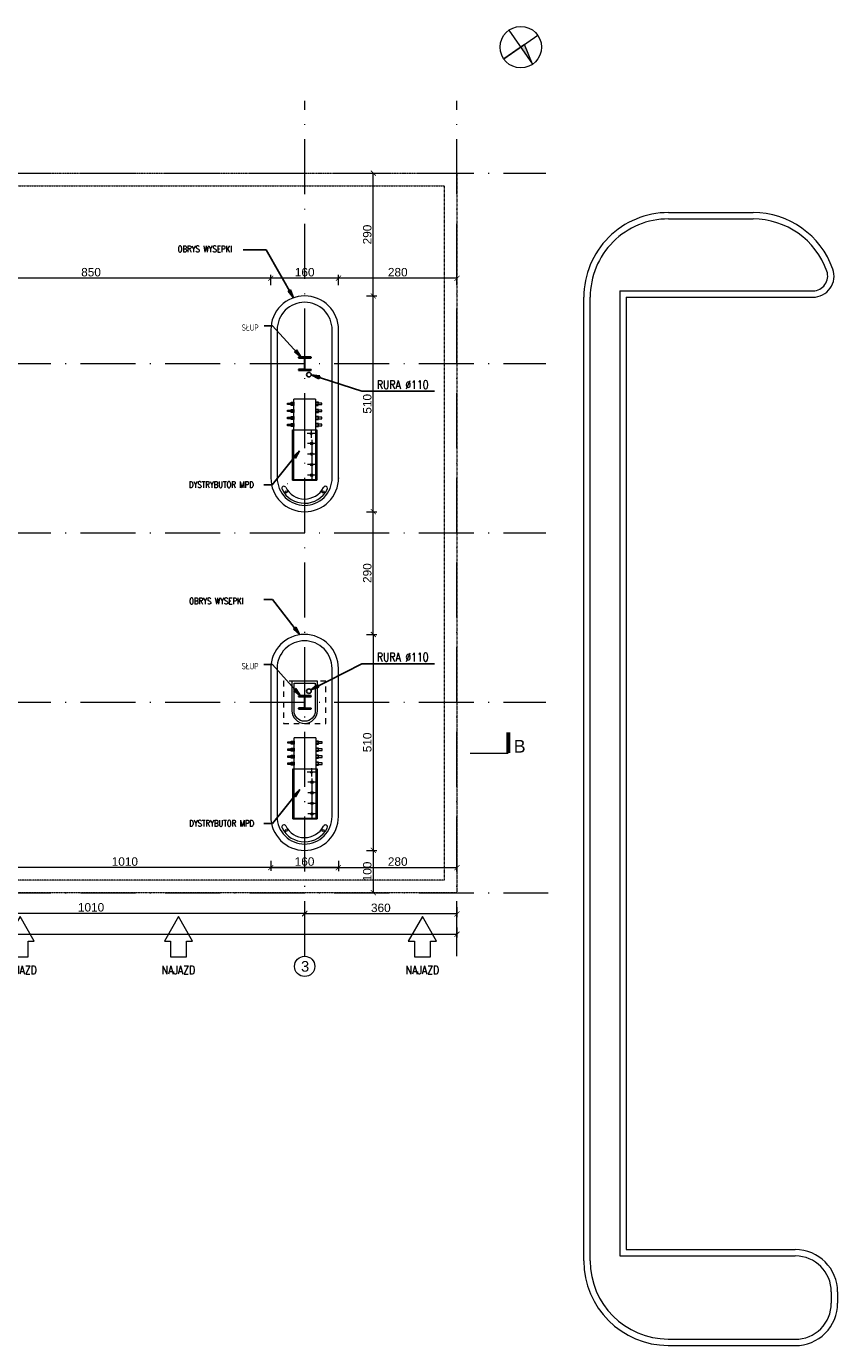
# Model space of a CAD drawing. Extents: x 256490 to 7565828, y -103950 to 5881792.
# Tile 83 of 101: x 284023 to 303200, y -42286 to -11119. Entities that reach past the tile are written whole.
import ezdxf

# ---------------------------------------------------------------- set-up
doc = ezdxf.new("R2010")
doc.units = 0
doc.header["$MEASUREMENT"] = 0
for name, pattern in [('DASHDOT', [20, 13, -3.4, 0.2, -3.4]), ('DASHED', [19.05, 12.7, -6.35]), ('GLOBAL-DASH-DOT-1', [18.5, 12, -3, 0.5, -3]), ('HIDDEN2', [6.175, 3.175, -3]), ('Przerywana', [500, 300, -200])]:
    doc.linetypes.add(name, pattern=pattern)
for name, color, linetype, lineweight in [('-AGP1_widokowe', 7, 'Continuous', 15), ('_A_LINIA KROJENIA', 51, 'GLOBAL-DASH-DOT-1', 18), ('_A_LINIA KROJENIA TEKST', 41, 'GLOBAL-DASH-DOT-1', 25), ('BK_Beton', 140, 'Continuous', 15), ('BK_Opisy', 31, 'Continuous', 20), ('CZ-GR', 14, 'Continuous', 30), ('CZ-SR', 106, 'Continuous', 13), ('linii', 7, 'Continuous', 15), ('OSIE', 7, 'Continuous', 5)]:
    doc.layers.add(name, color=color, linetype=linetype, lineweight=lineweight)
for name, color, linetype in [('100_rzut_okna', 1, 'Continuous'), ('g dystrybutory', 7, 'Continuous'), ('OSIE - OPIS', 7, 'Continuous'), ('TB_WYMIAROWANIE', 5, 'Continuous')]:
    doc.layers.add(name, color=color, linetype=linetype)
for name, color, linetype, lineweight, true_color in [('SHARY', 7, 'Continuous', 15, 0xa5a5a5), ('tlo', 7, 'Continuous', 9, 0xb2b2b2), ('wymiary', 7, 'Continuous', 5, 0x7f7f7f)]:
    doc.layers.add(name, color=color, linetype=linetype, lineweight=lineweight, true_color=true_color)
doc.styles.add('ARIAL', font='arial.ttf')
doc.styles.add('ROMANS', font='simplex.shx', dxfattribs={"width": 0.8, "oblique": 15})
doc.styles.add('styl1', font='simplex.shx', dxfattribs={"oblique": 5})
doc.dimstyles.new('1_100', dxfattribs={"dimscale": 10, "dimtxt": 25, "dimasz": 20, "dimexe": 10, "dimexo": 10, "dimgap": 1, "dimtad": 0, "dimdec": 0, "dimzin": 0, "dimdsep": 46, "dimtxsty": 'ROMANS', "dimblk1": 'OBLIQUE', "dimblk2": 'OBLIQUE', "dimsah": 1, "dimcen": 0, "dimdle": 10, "dimclrd": 256, "dimclre": 256, "dimclrt": 2, "dimadec": 0, "dimazin": 0, "dimtfac": 0.4, "dimtdec": 0, "dimtmove": 0, "dimatfit": 3, "dimldrblk": 'CLOSEDBLANK', "dimfxl": 1, "dimtvp": 1, "dimtolj": 1, "dimtzin": 0, "dimarcsym": 0})
doc.dimstyles.new('mosstowy 1-100', dxfattribs={"dimscale": 20, "dimtxt": 10, "dimasz": 6, "dimexe": 4, "dimexo": 4, "dimgap": 2, "dimtad": 1, "dimdec": 0, "dimlfac": 0.1, "dimtxsty": 'ARIAL', "dimblk": 'ARCHTICK', "dimcen": 4, "dimclrd": 256, "dimclre": 256, "dimclrt": 7, "dimadec": 0, "dimazin": 0, "dimtfac": 1, "dimtdec": 0, "dimtmove": 1, "dimatfit": 3, "dimfxl": 8, "dimfxlon": 1, "dimlwd": -1, "dimlwe": 9, "dimarcsym": 0})

# ---------------------------------------------------------------- blocks, each defined once
blk = doc.blocks.new('GFGFDGG')
at = {"layer": 'tlo', "ltscale": 0.1}
for p, q in [((437359, -25799, 0), (439359, -25799, 0)), ((437359, -25949, 0), (439359, -25949, 0)), ((436209, -27649, 0), (440774, -27649, 0)), ((436209, -27649, 0), (436209, -50449, 0)), ((435359, -50563, -25), (435359, -27799, 0)), ((435509, -50563, -25), (435509, -27799, 0)), ((436359, -27799, 0), (436359, -50299, 0)), ((436359, -27799, 0), (440774, -27799, 0)), ((436209, -50449, 0), (440359, -50449, 0)), ((436359, -50299, 0), (440359, -50299, 0)), ((441209, -51299, 0), (441209, -51568, 0)), ((441359, -51299, 0), (441359, -51568, 0)), ((437356, -52413, 0), (440357, -52417, 0)), ((437356, -52563, 0), (440357, -52567, 0))]:
    blk.add_line(p, q, dxfattribs=at)
for centre, radius, start, end in [((437359, -27799, 0), 2000, 89.9986, 179.9986), ((439359, -27799, -10), 2000, 19.4698, 89.9986), ((437359, -27799, 0), 1850, 89.9986, 179.9986), ((439359, -27799, -10), 1850, 19.4698, 89.9986), ((440774, -27299, -10), 500, 269.9986, 19.4698), ((440774, -27299, -10), 350, 269.9986, 19.4698), ((437359, -50563, -25), 2000, 179.9986, 269.9058), ((437359, -50563, -25), 1850, 179.9986, 269.9058), ((440359, -51567, 43), 1000, 269.9058, 359.9986), ((440359, -51567, 43), 850, 269.9058, 359.9986)]:
    blk.add_arc(centre, radius, start, end, dxfattribs=at)
at = {"layer": 'tlo', "ltscale": 0.1, "extrusion": (-4.12259e-13, -1.67647e-08, 1)}
for radius in [1000, 850]:
    blk.add_arc((440359, -51299, 0), radius, 359.9986, 89.9986, dxfattribs=at)
blk = doc.blocks.new('_ArchTick')
at = {"layer": '100_rzut_okna', "color": 0, "linetype": 'Continuous', "const_width": 0.15}
blk.add_lwpolyline([(-0.5, -0.5), (0.5, 0.5)], dxfattribs=at)
blk = doc.blocks.new('*D1598')
at = {"layer": 'Defpoints', "color": 0}
for p in [(290601, -25485), (290602, -30585), (292224, -30585)]:
    blk.add_point(p, dxfattribs=at)
at = {"layer": 'wymiary', "lineweight": 9}
for p, q in [((292064, -25485), (292304, -25485)), ((292064, -30585), (292304, -30585))]:
    blk.add_line(p, q, dxfattribs=at)
at = {"layer": 'wymiary'}
blk.add_line((292224, -25485), (292224, -30585), dxfattribs=at)
at = {"layer": 'wymiary', "xscale": 120, "yscale": 120, "zscale": 120}
for p, rotation in [((292224, -25485), 90), ((292224, -30585), 270)]:
    blk.add_blockref('_ArchTick', p, dxfattribs=dict(at, rotation=rotation))
at = {"layer": 'wymiary', "color": 7, "insert": (292082, -28035), "char_height": 200, "attachment_point": 5, "rotation": 90, "style": 'ARIAL'}
blk.add_mtext('510', dxfattribs=at)
blk = doc.blocks.new('*D1599')
at = {"layer": 'Defpoints', "color": 0}
for p in [(290602, -22585), (292224, -22585), (290601, -25485)]:
    blk.add_point(p, dxfattribs=at)
at = {"layer": 'wymiary', "lineweight": 9}
for p, q in [((292064, -22585), (292304, -22585)), ((292064, -25485), (292304, -25485))]:
    blk.add_line(p, q, dxfattribs=at)
at = {"layer": 'wymiary'}
blk.add_line((292224, -25485), (292224, -22585), dxfattribs=at)
at = {"layer": 'wymiary', "xscale": 120, "yscale": 120, "zscale": 120}
for p, rotation in [((292224, -22585), 90), ((292224, -25485), 270)]:
    blk.add_blockref('_ArchTick', p, dxfattribs=dict(at, rotation=rotation))
at = {"layer": 'wymiary', "color": 7, "insert": (292082, -24035), "char_height": 200, "attachment_point": 5, "rotation": 90, "style": 'ARIAL'}
blk.add_mtext('290', dxfattribs=at)
blk = doc.blocks.new('*D1600')
at = {"layer": 'Defpoints', "color": 0}
for p in [(290602, -17487), (292224, -17487), (290602, -22585)]:
    blk.add_point(p, dxfattribs=at)
at = {"layer": 'wymiary', "lineweight": 9}
for p, q in [((292064, -17487), (292304, -17487)), ((292064, -22585), (292304, -22585))]:
    blk.add_line(p, q, dxfattribs=at)
at = {"layer": 'wymiary'}
blk.add_line((292224, -22585), (292224, -17487), dxfattribs=at)
at = {"layer": 'wymiary', "xscale": 120, "yscale": 120, "zscale": 120}
for p, rotation in [((292224, -17487), 90), ((292224, -22585), 270)]:
    blk.add_blockref('_ArchTick', p, dxfattribs=dict(at, rotation=rotation))
at = {"layer": 'wymiary', "color": 7, "insert": (292082, -20036), "char_height": 200, "attachment_point": 5, "rotation": 90, "style": 'ARIAL'}
blk.add_mtext('510', dxfattribs=at)
blk = doc.blocks.new('*D1601')
at = {"layer": 'Defpoints', "color": 0}
for p in [(280502, -32074), (280502, -32903), (290602, -32903)]:
    blk.add_point(p, dxfattribs=at)
at = {"layer": 'wymiary', "lineweight": 9}
for p, q in [((280502, -32234), (280502, -31994)), ((290602, -32234), (290602, -31994))]:
    blk.add_line(p, q, dxfattribs=at)
at = {"layer": 'wymiary'}
blk.add_line((290602, -32074), (280502, -32074), dxfattribs=at)
at = {"layer": 'wymiary', "xscale": 120, "yscale": 120, "zscale": 120, "rotation": 180}
blk.add_blockref('_ArchTick', (280502, -32074), dxfattribs=at)
at = {"layer": 'wymiary', "xscale": 120, "yscale": 120, "zscale": 120}
blk.add_blockref('_ArchTick', (290602, -32074), dxfattribs=at)
at = {"layer": 'wymiary', "color": 7, "insert": (285552, -31932), "char_height": 200, "attachment_point": 5, "style": 'ARIAL'}
blk.add_mtext('1010', dxfattribs=at)
blk = doc.blocks.new('*D1603')
at = {"layer": 'Defpoints', "color": 0}
for p in [(294202, -31586), (290602, -32087), (290602, -32221)]:
    blk.add_point(p, dxfattribs=at)
at = {"layer": 'wymiary', "lineweight": 9}
for p, q in [((290602, -32141), (290602, -32007)), ((294202, -31927), (294202, -32167))]:
    blk.add_line(p, q, dxfattribs=at)
at = {"layer": 'wymiary'}
blk.add_line((294202, -32087), (290602, -32087), dxfattribs=at)
at = {"layer": 'wymiary', "xscale": 120, "yscale": 120, "zscale": 120, "rotation": 180}
blk.add_blockref('_ArchTick', (290602, -32087), dxfattribs=at)
at = {"layer": 'wymiary', "xscale": 120, "yscale": 120, "zscale": 120}
blk.add_blockref('_ArchTick', (294202, -32087), dxfattribs=at)
at = {"layer": 'wymiary', "color": 7, "insert": (292402, -31945), "char_height": 200, "attachment_point": 5, "style": 'ARIAL'}
blk.add_mtext('360', dxfattribs=at)
blk = doc.blocks.new('*D1606')
at = {"layer": 'Defpoints', "color": 0}
for p in [(291399, -29622), (294202, -29622), (294202, -30994)]:
    blk.add_point(p, dxfattribs=at)
at = {"layer": 'wymiary', "lineweight": 9}
for p, q in [((291399, -30834), (291399, -31074)), ((294202, -30834), (294202, -31074))]:
    blk.add_line(p, q, dxfattribs=at)
at = {"layer": 'wymiary'}
blk.add_line((291399, -30994), (294202, -30994), dxfattribs=at)
at = {"layer": 'wymiary', "xscale": 120, "yscale": 120, "zscale": 120, "rotation": 180}
blk.add_blockref('_ArchTick', (291399, -30994), dxfattribs=at)
at = {"layer": 'wymiary', "xscale": 120, "yscale": 120, "zscale": 120}
blk.add_blockref('_ArchTick', (294202, -30994), dxfattribs=at)
at = {"layer": 'wymiary', "color": 7, "insert": (292801, -30852), "char_height": 200, "attachment_point": 5, "style": 'ARIAL'}
blk.add_mtext('280', dxfattribs=at)
blk = doc.blocks.new('*D1607')
at = {"layer": 'Defpoints', "color": 0}
for p in [(290602, -30585), (290602, -31586), (292224, -31586)]:
    blk.add_point(p, dxfattribs=at)
at = {"layer": 'wymiary', "lineweight": 9}
for p, q in [((292064, -30585), (292304, -30585)), ((292064, -31586), (292304, -31586))]:
    blk.add_line(p, q, dxfattribs=at)
at = {"layer": 'wymiary'}
blk.add_line((292224, -30585), (292224, -31586), dxfattribs=at)
at = {"layer": 'wymiary', "xscale": 120, "yscale": 120, "zscale": 120}
for p, rotation in [((292224, -30585), 90), ((292224, -31586), 270)]:
    blk.add_blockref('_ArchTick', p, dxfattribs=dict(at, rotation=rotation))
at = {"layer": 'wymiary', "color": 7, "insert": (292082, -31085), "char_height": 200, "attachment_point": 5, "rotation": 90, "style": 'ARIAL'}
blk.add_mtext('100', dxfattribs=at)
blk = doc.blocks.new('*D1608')
at = {"layer": 'Defpoints', "color": 0}
for p in [(290602, -14586), (292224, -14586), (290602, -17486)]:
    blk.add_point(p, dxfattribs=at)
at = {"layer": 'wymiary', "lineweight": 9}
for p, q in [((292064, -14586), (292304, -14586)), ((292064, -17486), (292304, -17486))]:
    blk.add_line(p, q, dxfattribs=at)
at = {"layer": 'wymiary'}
blk.add_line((292224, -17486), (292224, -14586), dxfattribs=at)
at = {"layer": 'wymiary', "xscale": 120, "yscale": 120, "zscale": 120}
for p, rotation in [((292224, -14586), 90), ((292224, -17486), 270)]:
    blk.add_blockref('_ArchTick', p, dxfattribs=dict(at, rotation=rotation))
at = {"layer": 'wymiary', "color": 7, "insert": (292082, -16036), "char_height": 200, "attachment_point": 5, "rotation": 90, "style": 'ARIAL'}
blk.add_mtext('290', dxfattribs=at)
blk = doc.blocks.new('*D1617')
at = {"layer": 'Defpoints', "color": 0}
for p in [(266802, -31586), (294202, -31586), (294202, -32567)]:
    blk.add_point(p, dxfattribs=at)
at = {"layer": 'wymiary', "lineweight": 9}
for p, q in [((266802, -32407), (266802, -32647)), ((294202, -32407), (294202, -32647))]:
    blk.add_line(p, q, dxfattribs=at)
at = {"layer": 'wymiary'}
blk.add_line((266802, -32567), (294202, -32567), dxfattribs=at)
at = {"layer": 'wymiary', "xscale": 120, "yscale": 120, "zscale": 120, "rotation": 180}
blk.add_blockref('_ArchTick', (266802, -32567), dxfattribs=at)
at = {"layer": 'wymiary', "xscale": 120, "yscale": 120, "zscale": 120}
blk.add_blockref('_ArchTick', (294202, -32567), dxfattribs=at)
at = {"layer": 'wymiary', "color": 7, "insert": (280502, -32425), "char_height": 200, "attachment_point": 5, "style": 'ARIAL'}
blk.add_mtext('2740', dxfattribs=at)
blk = doc.blocks.new('*D1618')
at = {"layer": 'Defpoints', "color": 0}
for p in [(291402, -17069), (291402, -18286), (294202, -18283)]:
    blk.add_point(p, dxfattribs=at)
at = {"layer": 'wymiary', "lineweight": 9}
for p, q in [((291402, -17229), (291402, -16989)), ((294202, -17229), (294202, -16989))]:
    blk.add_line(p, q, dxfattribs=at)
at = {"layer": 'wymiary'}
blk.add_line((294202, -17069), (291402, -17069), dxfattribs=at)
at = {"layer": 'wymiary', "xscale": 120, "yscale": 120, "zscale": 120, "rotation": 180}
blk.add_blockref('_ArchTick', (291402, -17069), dxfattribs=at)
at = {"layer": 'wymiary', "xscale": 120, "yscale": 120, "zscale": 120}
blk.add_blockref('_ArchTick', (294202, -17069), dxfattribs=at)
at = {"layer": 'wymiary', "color": 7, "insert": (292802, -16927), "char_height": 200, "attachment_point": 5, "style": 'ARIAL'}
blk.add_mtext('280', dxfattribs=at)
blk = doc.blocks.new('*D1619')
at = {"layer": 'Defpoints', "color": 0}
for p in [(289802, -17069), (289802, -18286), (291402, -18286)]:
    blk.add_point(p, dxfattribs=at)
at = {"layer": 'wymiary', "lineweight": 9}
for p, q in [((289802, -17229), (289802, -16989)), ((291402, -17229), (291402, -16989))]:
    blk.add_line(p, q, dxfattribs=at)
at = {"layer": 'wymiary'}
blk.add_line((291402, -17069), (289802, -17069), dxfattribs=at)
at = {"layer": 'wymiary', "xscale": 120, "yscale": 120, "zscale": 120, "rotation": 180}
blk.add_blockref('_ArchTick', (289802, -17069), dxfattribs=at)
at = {"layer": 'wymiary', "xscale": 120, "yscale": 120, "zscale": 120}
blk.add_blockref('_ArchTick', (291402, -17069), dxfattribs=at)
at = {"layer": 'wymiary', "color": 7, "insert": (290602, -16927), "char_height": 200, "attachment_point": 5, "style": 'ARIAL'}
blk.add_mtext('160', dxfattribs=at)
blk = doc.blocks.new('*D1620')
at = {"layer": 'Defpoints', "color": 0}
for p in [(281302, -17069), (281302, -18286), (289802, -18364)]:
    blk.add_point(p, dxfattribs=at)
at = {"layer": 'wymiary', "lineweight": 9}
for p, q in [((281302, -17229), (281302, -16989)), ((289802, -17229), (289802, -16989))]:
    blk.add_line(p, q, dxfattribs=at)
at = {"layer": 'wymiary'}
blk.add_line((289802, -17069), (281302, -17069), dxfattribs=at)
at = {"layer": 'wymiary', "xscale": 120, "yscale": 120, "zscale": 120, "rotation": 180}
blk.add_blockref('_ArchTick', (281302, -17069), dxfattribs=at)
at = {"layer": 'wymiary', "xscale": 120, "yscale": 120, "zscale": 120}
blk.add_blockref('_ArchTick', (289802, -17069), dxfattribs=at)
at = {"layer": 'wymiary', "color": 7, "insert": (285552, -16927), "char_height": 200, "attachment_point": 5, "style": 'ARIAL'}
blk.add_mtext('850', dxfattribs=at)
blk = doc.blocks.new('dys')
at = {"layer": 'g dystrybutory', "color": 0, "lineweight": 9, "ltscale": 2}
for p, q in [((4219645, 944803, 0), (4220115, 945011, 0)), ((4220115, 945011, 0), (4220886, 943272, 0)), ((4220415, 943064, 0), (4219645, 944803, 0)), ((4219687, 944707, 0), (4219861, 944784, 0)), ((4220111, 943977, 0), (4219729, 944840, 0)), ((4220415, 943064, 0), (4220886, 943272, 0))]:
    blk.add_line(p, q, dxfattribs=at)
at = {"layer": 'g dystrybutory', "color": 0, "linetype": 'Przerywana', "lineweight": 9, "ltscale": 2}
for p, q in [((4219788, 944478, 0), (4219962, 944555, 0)), ((4219890, 944250, 0), (4220063, 944327, 0)), ((4219991, 944021, 0), (4220164, 944098, 0)), ((4220621, 943951, 0), (4220090, 943716, 0)), ((4220097, 943812, 0), (4220271, 943889, 0)), ((4220591, 943938, 0), (4220120, 943729, 0)), ((4220220, 943764, 0), (4220143, 943938, 0))]:
    blk.add_line(p, q, dxfattribs=at)
at = {"layer": 'g dystrybutory', "color": 0, "lineweight": 9, "ltscale": 2, "elevation": 0}
for points in [[(4220090, 943716), (4219610, 944800), (4220141, 945034), (4220621, 943951)], [(4220646, 943814), (4220632, 943846), (4220768, 943907), (4220782, 943875)], [(4220713, 943662), (4220699, 943694), (4220835, 943754), (4220850, 943722)], [(4220175, 943606), (4220161, 943638), (4220024, 943577), (4220038, 943545)], [(4220242, 943453), (4220228, 943485), (4220092, 943425), (4220106, 943393)], [(4220183, 943588), (4220153, 943655), (4220093, 943629), (4220123, 943562)], [(4220250, 943436), (4220220, 943503), (4220161, 943476), (4220190, 943410)], [(4220721, 943645), (4220691, 943711), (4220751, 943738), (4220780, 943671)], [(4220788, 943492), (4220759, 943559), (4220818, 943586), (4220848, 943519)], [(4220781, 943510), (4220766, 943542), (4220903, 943602), (4220917, 943570)], [(4220848, 943358), (4220834, 943389), (4220970, 943450), (4220984, 943418)], [(4220310, 943301), (4220295, 943333), (4220159, 943273), (4220173, 943241)], [(4220377, 943149), (4220363, 943181), (4220226, 943120), (4220241, 943088)], [(4220317, 943284), (4220288, 943351), (4220228, 943324), (4220258, 943257)], [(4220385, 943132), (4220355, 943198), (4220296, 943172), (4220325, 943105)], [(4220856, 943340), (4220826, 943407), (4220886, 943433), (4220915, 943366)]]:
    blk.add_lwpolyline(points, close=True, dxfattribs=at)
blk.add_lwpolyline([(4220621, 943951), (4220141, 945034), (4219610, 944800), (4220090, 943716)], dxfattribs=at)
at = {"layer": 'g dystrybutory', "color": 0, "linetype": 'Przerywana', "lineweight": 9, "ltscale": 2, "elevation": 0}
blk.add_lwpolyline([(4220653, 943797), (4220624, 943864), (4220683, 943890), (4220713, 943823)], close=True, dxfattribs=at)
at = {"layer": 'g dystrybutory', "color": 0, "lineweight": 9, "ltscale": 2}
for centre, radius in [((4219772, 944744, 0), 30), ((4219873, 944516, 0), 30), ((4219974, 944287, 0), 30), ((4220075, 944059, 0), 30), ((4220182, 943849, 0), 21)]:
    blk.add_circle(centre, radius, dxfattribs=at)
at = {"layer": 'g dystrybutory', "color": 0, "lineweight": 9, "extrusion": (-4.68905e-07, 1.03899e-06, 1)}
blk.add_arc((4219915, 944760, -1), 500, 52.5735, 52.6208, dxfattribs=at)
blk = doc.blocks.new('fgdfgdg')
at = {"layer": 'linii', "color": 0, "linetype": 'Continuous'}
for centre in [(7387285.627, 5664768.655), (7387286.352, 5664768.173)]:
    blk.add_circle(centre, 0.025, dxfattribs=at)
for centre, radius, start, end in [((7387286.174, 5664768.691), 0.6, 173.0946, 299.0991), ((7387285.627, 5664768.754), 0.0502, 359.6409, 169.8157), ((7387286.174, 5664768.691), 0.5, 172.7678, 298.7723), ((7387286.444, 5664768.212), 0.0502, 295.8202, 125.6453)]:
    blk.add_arc(centre, radius, start, end, dxfattribs=at)
blk = doc.blocks.new('*D1625')
at = {"layer": 'Defpoints', "color": 0}
for p in [(290602, -17487), (292224, -17487), (290602, -22585)]:
    blk.add_point(p, dxfattribs=at)
at = {"layer": 'wymiary', "lineweight": 9}
for p, q in [((292064, -17487), (292304, -17487)), ((292064, -22585), (292304, -22585))]:
    blk.add_line(p, q, dxfattribs=at)
at = {"layer": 'wymiary'}
blk.add_line((292224, -22585), (292224, -17487), dxfattribs=at)
at = {"layer": 'wymiary', "xscale": 120, "yscale": 120, "zscale": 120}
for p, rotation in [((292224, -17487), 90), ((292224, -22585), 270)]:
    blk.add_blockref('_ArchTick', p, dxfattribs=dict(at, rotation=rotation))
at = {"layer": 'wymiary', "color": 7, "insert": (292082, -20036), "char_height": 200, "attachment_point": 5, "rotation": 90, "style": 'ARIAL'}
blk.add_mtext('510', dxfattribs=at)
blk = doc.blocks.new('*D1626')
at = {"layer": 'Defpoints', "color": 0}
for p in [(289802, -17069), (289802, -18286), (291402, -18286)]:
    blk.add_point(p, dxfattribs=at)
at = {"layer": 'wymiary', "lineweight": 9}
for p, q in [((289802, -17229), (289802, -16989)), ((291402, -17229), (291402, -16989))]:
    blk.add_line(p, q, dxfattribs=at)
at = {"layer": 'wymiary'}
blk.add_line((291402, -17069), (289802, -17069), dxfattribs=at)
at = {"layer": 'wymiary', "xscale": 120, "yscale": 120, "zscale": 120, "rotation": 180}
blk.add_blockref('_ArchTick', (289802, -17069), dxfattribs=at)
at = {"layer": 'wymiary', "xscale": 120, "yscale": 120, "zscale": 120}
blk.add_blockref('_ArchTick', (291402, -17069), dxfattribs=at)
at = {"layer": 'wymiary', "color": 7, "insert": (290602, -16927), "char_height": 200, "attachment_point": 5, "style": 'ARIAL'}
blk.add_mtext('160', dxfattribs=at)
blk = doc.blocks.new('_ClosedBlank')
at = {"layer": 'TB_WYMIAROWANIE', "color": 0, "lineweight": -2}
for p, q in [((-1, 0.17), (0, 0)), ((-1, 0.17), (-1, -0.17)), ((0, 0), (-1, -0.17))]:
    blk.add_line(p, q, dxfattribs=at)
blk = doc.blocks.new('_Oblique')
at = {"color": 0, "lineweight": -2}
blk.add_line((-0.5, -0.5), (0.5, 0.5), dxfattribs=at)
blk = doc.blocks.new('*D1631')
at = {"layer": 'Defpoints', "color": 0}
for p in [(291399, -28308), (289799, -28403), (291399, -30993)]:
    blk.add_point(p, dxfattribs=at)
at = {"layer": 'linii', "lineweight": 9}
for p, q in [((289799, -30833), (289799, -31073)), ((291399, -30833), (291399, -31073))]:
    blk.add_line(p, q, dxfattribs=at)
at = {"layer": 'linii'}
blk.add_line((289799, -30993), (291399, -30993), dxfattribs=at)
at = {"layer": 'linii', "xscale": 120, "yscale": 120, "zscale": 120, "rotation": 180}
blk.add_blockref('_ArchTick', (289799, -30993), dxfattribs=at)
at = {"layer": 'linii', "xscale": 120, "yscale": 120, "zscale": 120}
blk.add_blockref('_ArchTick', (291399, -30993), dxfattribs=at)
at = {"layer": 'linii', "color": 7, "insert": (290599, -30851), "char_height": 200, "attachment_point": 5, "style": 'ARIAL'}
blk.add_mtext('160', dxfattribs=at)
blk = doc.blocks.new('*D1632')
at = {"layer": 'Defpoints', "color": 0}
for p in [(281302, -27811), (291399, -28308), (281302, -30993)]:
    blk.add_point(p, dxfattribs=at)
at = {"layer": 'linii', "lineweight": 9}
for p, q in [((281302, -30833), (281302, -31073)), ((291399, -30833), (291399, -31073))]:
    blk.add_line(p, q, dxfattribs=at)
at = {"layer": 'linii'}
blk.add_line((291399, -30993), (281302, -30993), dxfattribs=at)
at = {"layer": 'linii', "xscale": 120, "yscale": 120, "zscale": 120, "rotation": 180}
blk.add_blockref('_ArchTick', (281302, -30993), dxfattribs=at)
at = {"layer": 'linii', "xscale": 120, "yscale": 120, "zscale": 120}
blk.add_blockref('_ArchTick', (291399, -30993), dxfattribs=at)
at = {"layer": 'linii', "color": 7, "insert": (286351, -30851), "char_height": 200, "attachment_point": 5, "style": 'ARIAL'}
blk.add_mtext('1010', dxfattribs=at)
blk = doc.blocks.new('FDSFSDFF')
at = {"layer": 'OSIE', "linetype": 'DASHDOT', "ltscale": 100}
for p, q in [((266802, -83482), (266802, -63277)), ((270402, -83482), (270402, -63277)), ((275452, -83482), (275452, -63277)), ((280502, -83482), (280502, -63277)), ((290602, -83482), (290602, -63277)), ((294202, -83482), (294202, -63277)), ((265302, -64982), (296302, -64982)), ((265302, -69482), (296302, -69482)), ((265302, -73482), (296302, -73482)), ((265302, -77482), (296302, -77482)), ((265302, -81982), (296356, -81982))]:
    blk.add_line(p, q, dxfattribs=at)
at = {"layer": 'OSIE'}
for centre, radius in [((265054, -69482), 248), ((265054, -69482), 248), ((265054, -77482), 248), ((270402, -83722), 240), ((280502, -83722), 240), ((290602, -83722), 240)]:
    blk.add_circle(centre, radius, dxfattribs=at)
at = {"layer": 'OSIE - OPIS', "style": 'ARIAL'}
for s, p in [('A', (264954, -69607)), ('B', (264954, -77607)), ('1', (270314, -83847)), ('2', (280415, -83847)), ('3', (290515, -83847))]:
    blk.add_text(s, height=250, dxfattribs=at).set_placement(p)
blk = doc.blocks.new('GFGDGDFG')
at = {"layer": '_A_LINIA KROJENIA', "color": 1, "linetype": 'Continuous'}
for p, q in [((38785, -13690), (38785, -12790)), ((23169, -27585), (22269, -27585)), ((51598, -27585), (52498, -27585)), ((38785, -31463), (38785, -32363))]:
    blk.add_line(p, q, dxfattribs=at)
at = {"layer": '_A_LINIA KROJENIA', "color": 1, "linetype": 'Continuous', "const_width": 93.9}
for points in [[(38785, -12790), (38294, -12790)], [(22269, -27585), (22269, -27095)], [(52498, -27585), (52498, -27095)], [(38785, -32363), (38294, -32363)]]:
    blk.add_lwpolyline(points, dxfattribs=at)
at = {"layer": '_A_LINIA KROJENIA TEKST', "color": 1, "style": 'ARIAL'}
for s, p in [('A', (38547, -12669)), ('B', (21899, -27575)), ('B', (52626, -27575)), ('A', (38547, -32816))]:
    blk.add_text(s, height=300, dxfattribs=at).set_placement(p)
blk = doc.blocks.new('dfgdfsfsd')
at = {"layer": 'SHARY'}
for points in [[(267613, -33442), (267759, -33442), (267759, -33817), (268134, -33817), (268134, -33442), (268281, -33442), (267947, -32863)], [(273257, -33442), (273404, -33442), (273404, -33817), (273779, -33817), (273779, -33442), (273925, -33442), (273591, -32863)], [(277151, -33442), (277297, -33442), (277297, -33817), (277672, -33817), (277672, -33442), (277819, -33442), (277485, -32863)], [(283540, -33442), (283687, -33442), (283687, -33817), (284062, -33817), (284062, -33442), (284208, -33442), (283874, -32863)], [(287285, -33442), (287431, -33442), (287431, -33817), (287806, -33817), (287806, -33442), (287953, -33442), (287619, -32863)], [(293052, -33442), (293198, -33442), (293198, -33817), (293573, -33817), (293573, -33442), (293720, -33442), (293386, -32863)]]:
    blk.add_lwpolyline(points, close=True, dxfattribs=at)
at = {"layer": 'SHARY', "style": 'styl1', "width": 0.8}
for p in [(267552, -34226), (273197, -34226), (277090, -34226), (283480, -34226), (287224, -34226), (292991, -34226)]:
    blk.add_text('NAJAZD', height=200, dxfattribs=at).set_placement(p)
blk = doc.blocks.new('Part-132314455-1394 - 1325')
at = {"layer": 'CZ-GR', "linetype": 'Continuous'}
for p, q in [((72.5964, -237.3824), (69.5964, -237.3824)), ((69.5964, -237.3824), (69.5964, -237.5374)), ((69.5964, -237.5374), (71.0514, -237.5374)), ((71.0514, -237.5374), (71.0514, -240.3274)), ((71.1414, -240.3274), (71.1414, -237.5374)), ((71.1414, -237.5374), (72.5964, -237.5374)), ((72.5964, -237.5374), (72.5964, -237.3824)), ((71.0514, -240.3274), (69.5964, -240.3274)), ((69.5964, -240.3274), (69.5964, -240.4824)), ((69.5964, -240.4824), (72.5964, -240.4824)), ((71.1414, -240.3274), (72.5964, -240.3274)), ((72.5964, -240.4824), (72.5964, -240.3274))]:
    blk.add_line(p, q, dxfattribs=at)
blk = doc.blocks.new('fgdfsgfgsg')
at = {"layer": 'linii', "linetype": 'Continuous'}
for p, q in [((41509, -25241), (40909, -25241)), ((40909, -25241), (40909, -25941)), ((41509, -25941), (41509, -25241))]:
    blk.add_line(p, q, dxfattribs=at)
at = {"layer": 'linii', "linetype": 'HIDDEN2', "ltscale": 40}
blk.add_lwpolyline([(41709, -25241), (40709, -25241), (40709, -26241), (41709, -26241)], close=True, dxfattribs=at)
at = {"layer": 'linii', "flags": 128}
blk.add_lwpolyline([(40959, -25291), (41459, -25291), (41459, -25941, -1), (40959, -25941)], format="xyb", close=True, dxfattribs=at)
at = {"layer": 'linii', "linetype": 'Continuous'}
blk.add_arc((41209, -25941), 300, 180, 360, dxfattribs=at)

msp = doc.modelspace()

# ---------------------------------------------------------------- hatches: boundary and pattern name
at = {"layer": 'linii', "true_color": 0xb2b2b2}
msp.add_hatch(color=253, dxfattribs=at).paths.add_polyline_path([(295708.7, -11610.4), (295988.3, -12013.1), (295801, -11546.3)])

# ---------------------------------------------------------------- linework, layer by layer
at = {"layer": '-AGP1_widokowe', "ltscale": 2}
msp.add_line((291401.5, -21786.4), (291401.5, -21799.7), dxfattribs=at)
at = {"layer": '-AGP1_widokowe', "linetype": 'DASHED', "ltscale": 0.01}
msp.add_lwpolyline([(294202, -14586), (294202, -31586), (266802, -31586), (266802, -23086), (275452, -23086), (275452, -14586), (294202, -14586)], dxfattribs=at)
msp.add_lwpolyline([(293902, -14886), (293902, -31286), (267102, -31286), (267102, -23386), (275752, -23386), (275752, -14886)], close=True, dxfattribs=at)
at = {"layer": '-AGP1_widokowe', "ltscale": 2}
for points in [[(289802, -18286), (289802, -21786, 0.4142136), (290602, -22586), (290602, -22586, 0.4142136), (291402, -21786), (291402, -18286, 0.4142136), (290602, -17486), (290602, -17486, 0.4142136)], [(289952, -18286), (289952, -21786, 0.4142136), (290602, -22436, 0.4142136), (291252, -21786), (291252, -18286, 0.4142136), (290602, -17636, 0.4142136)]]:
    msp.add_lwpolyline(points, format="xyb", close=True, dxfattribs=at)
at = {"layer": '-AGP1_widokowe', "ltscale": 2, "elevation": 0}
for points in [[(289799.3, -26285.3), (289799.3, -29785.3, 0.4142136), (290599.3, -30585.3), (290599.3, -30585.3, 0.4142136), (291399.3, -29785.3), (291399.3, -26285.3, 0.4142136), (290599.3, -25485.3), (290599.3, -25485.3, 0.4142136)], [(289949.3, -26285.3), (289949.3, -29785.3, 0.4142136), (290599.3, -30435.3, 0.4142136), (291249.3, -29785.3), (291249.3, -26285.3, 0.4142136), (290599.3, -25635.3, 0.4142136)]]:
    msp.add_lwpolyline(points, format="xyb", close=True, dxfattribs=at)
at = {"layer": 'CZ-SR', "color": 7, "lineweight": 25}
for centre in [(290702.3, -19347.1), (290702.3, -26824.9)]:
    msp.add_circle(centre, 55, dxfattribs=at)
at = {"layer": 'linii', "color": 253, "true_color": 0xb2b2b2}
for points in [[(295429, -11207.7), (295988.3, -12013.1), (295801, -11546.3), (295308.1, -11888.6)], [(295308.1, -11888.6), (296113.5, -11329.3)]]:
    msp.add_lwpolyline(points, dxfattribs=at)
msp.add_circle((295710.8, -11608.9), 490.3, dxfattribs=at)

# ---------------------------------------------------------------- block references
at = {"xscale": 100, "yscale": 100, "zscale": 100}
for p in [(283492.4, 4807.2), (283492.4, -3192.8, 0)]:
    msp.add_blockref('Part-132314455-1394 - 1325', p, dxfattribs=at)
at = {"layer": 'BK_Beton'}
msp.add_blockref('fgdfsgfgsg', (249392.6, -1344.6), dxfattribs=at)
at = {"layer": 'linii'}
for name, p in [('GFGFDGG', (-138158.7, 10281.4, 0)), ('FDSFSDFF', (0, 50395.6)), ('GFGDGDFG', (242917.5, -701.3)), ('dfgdfsfsd', (0, 713.8))]:
    msp.add_blockref(name, p, dxfattribs=at)
at = {"layer": 'linii', "rotation": 156.1339450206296}
for p in [(4531966.4, -865079.4, -0.2), (4531972.8, -873081.3, -0.2)]:
    msp.add_blockref('dys', p, dxfattribs=at)
at = {"layer": 'linii', "color": 0, "linetype": 'Continuous', "lineweight": 18, "xscale": 1000, "yscale": 1000, "zscale": 1000, "rotation": 33.60389962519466}
for p in [(-3017302461.7, -8806595093.3), (-3017302461.7, -8806603093.2, 0)]:
    msp.add_blockref('fgdfgdg', p, dxfattribs=at)

# ---------------------------------------------------------------- texts
at = {"layer": 'BK_Opisy', "width": 0.8}
for s, height, style, p in [('OBRYS WYSEPKI', 150, 'styl1', (287601.2, -16453.5)), ('SŁUP', 150, 'styl1', (289113, -18309.7, 0)), ('RURA %%c110', 200, 'ROMANS', (292309.5, -19683.9)), ('DYSTRYBUTOR MPD ', 150, 'styl1', (287865.5, -22021.4, 0)), ('OBRYS WYSEPKI', 150, 'styl1', (287871.9, -24771.4, 0)), ('SŁUP', 150, 'styl1', (289110.3, -26309.7, 0)), ('RURA %%c110', 200, 'ROMANS', (292309.5, -26120.6)), ('DYSTRYBUTOR MPD ', 150, 'styl1', (287871.9, -30023.4, 0))]:
    msp.add_text(s, height=height, dxfattribs=dict(at, style=style)).set_placement(p)

# ---------------------------------------------------------------- dimensions: what is measured, and where the dimension line sits
at = {"layer": 'linii'}
for base, p1, p2, picture, middle in [((281302.1, -30993.3), (291399.3, -28307.9, 0), (281302.1, -27810.8, 0), '*D1632', (286350.7, -30851.2)), ((291399.3, -30993.3, 0), (289799.3, -28402.7, 0), (291399.3, -28307.9, 0), '*D1631', (290599.3, -30851.2, 0))]:
    dim = msp.add_linear_dim(base=base, p1=p1, p2=p2, dimstyle='mosstowy 1-100', dxfattribs=at)
    dim.commit()
    dim.dimension.update_dxf_attribs({"geometry": picture, "text_midpoint": middle})
at = {"layer": 'wymiary'}
for base, p1, p2, picture, middle in [((292224, -14586), (290602, -17486), (290602, -14586), '*D1608', (292081.9, -16036)), ((292224, -17486.7), (290602, -22584.7), (290602, -17486.7), '*D1600', (292081.9, -20035.7)), ((292224, -17486.7), (290602, -22584.7), (290602, -17486.7), '*D1625', (292081.9, -20035.7)), ((292224, -22584.7), (290601.2, -25485.3), (290602, -22584.7), '*D1599', (292081.9, -24035)), ((292224, -30584.7), (290601.2, -25485.3, 0), (290602.2, -30584.7), '*D1598', (292081.9, -28035)), ((292224, -31586), (290602.2, -30584.7), (290602.2, -31586), '*D1607', (292081.9, -31085.4))]:
    dim = msp.add_linear_dim(base=base, p1=p1, p2=p2, angle=90, dimstyle='mosstowy 1-100', override={"dimblk": 'ArchTick'}, dxfattribs=at)
    dim.commit()
    dim.dimension.update_dxf_attribs({"geometry": picture, "text_midpoint": middle})
for base, p1, p2, picture, middle in [((281302, -17069.1), (289802, -18364.2), (281302, -18286), '*D1620', (285552, -16926.9)), ((289802, -17069.1), (291402, -18286), (289802, -18286), '*D1619', (290602, -16926.9)), ((289802, -17069.1), (291402, -18286), (289802, -18286), '*D1626', (290602, -16926.9)), ((291402, -17069.1), (294202, -18282.7), (291402, -18286), '*D1618', (292802, -16926.9)), ((294201.8, -30994.1), (291399.3, -29621.6), (294201.8, -29622.4), '*D1606', (292800.6, -30851.9)), ((294202, -32567.1), (266802, -31586), (294202, -31586), '*D1617', (280502, -32424.9)), ((290602, -32087.1), (294202, -31586), (290602, -32220.7), '*D1603', (292402, -31944.9)), ((280502, -32073.9), (290602, -32902.5), (280502, -32902.5), '*D1601', (285552, -31931.8))]:
    dim = msp.add_linear_dim(base=base, p1=p1, p2=p2, dimstyle='mosstowy 1-100', override={"dimblk": 'ArchTick'}, dxfattribs=at)
    dim.commit()
    dim.dimension.update_dxf_attribs({"geometry": picture, "text_midpoint": middle})

# ---------------------------------------------------------------- leaders
at = {"layer": 'TB_WYMIAROWANIE', "lineweight": 5}
for points in [[(290337.2, -17530.4), (289688.8, -16393.9), (289148.4, -16393.9)], [(290519.6, -18931, 0), (289842.1, -18196.8, 0), (289642, -18196.8, 0)], [(290757.3, -19347.1), (291949.7, -19738.3), (293670.3, -19738.3)], [(290481.4, -21145.3, 0), (289833, -21948.4, 0), (289632.9, -21948.4, 0)], [(290487.9, -25493.8, 0), (289839.4, -24658.5, 0), (289639.3, -24658.5, 0)], [(290744.3, -26789.4), (291949.7, -26175), (293670.3, -26175)], [(290499.9, -26931, 0), (289839.4, -26196.8, 0), (289639.3, -26196.8, 0)], [(290487.9, -29147.3, 0), (289839.4, -29950.4, 0), (289639.3, -29950.4, 0)]]:
    msp.add_leader(points, dimstyle='1_100', override={"dimgap": 1, "dimtad": 0}, dxfattribs=at)

doc.saveas('drawing.dxf')
